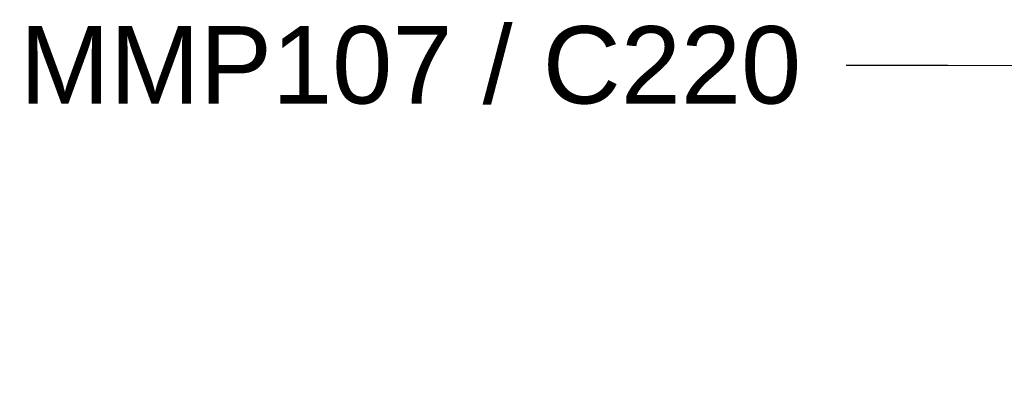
# Model space of a CAD drawing. Header units: inches. Extents: x 2954 to 6480, y 249 to 2776.
# Tile 2 of 105: x 2954 to 3158, y 1265 to 1341. Entities that reach past the tile are written whole.
import ezdxf
from ezdxf import colors
from ezdxf.entities.mleader import LeaderData, LeaderLine
from ezdxf.math import Vec2, Vec3

# ---------------------------------------------------------------- set-up
doc = ezdxf.new("R2010")
doc.units = ezdxf.units.IN
doc.header["$MEASUREMENT"] = 0
doc.layers.add('OIL PUMP', color=7, linetype='Continuous')
doc.styles.get("Standard").update_dxf_attribs({"font": 'arial.ttf'})

msp = doc.modelspace()

# ---------------------------------------------------------------- leaders
at = {"layer": 'OIL PUMP'}
ml = msp.add_multileader_mtext('Standard', dxfattribs=at)
ml.set_content('MMP107 / C220', color=256)
ml.set_leader_properties()
ml.build(insert=Vec2(0, 0))
ml.multileader.update_dxf_attribs({"dogleg_length": 20.76, "arrow_head_size": 20})
ctx = ml.context
ctx.base_point, ctx.char_height, ctx.arrow_head_size, ctx.landing_gap_size, ctx.plane_origin = Vec3(2942.27, 1331.37), 16, 20, 12, Vec3(3095.2, 1303.67)
ctx.attachment_type = 2
notes = []
notes.append((ctx, [(0, (1, 1, 0), (3146.08, 1331.37), (-1, 0), 21.03, [(0, [(3253.82, 1330.86)], 0, [])])]))
ctx.mtext.insert, ctx.mtext.flow_direction = Vec3(2954.27, 1339.5), 5
for ctx, leaders in notes:
    for number, flags, end, landing, length, lines in leaders:
        leader = LeaderData()
        leader.index, (leader.has_last_leader_line, leader.has_dogleg_vector, leader.attachment_direction) = number, flags
        leader.last_leader_point, leader.dogleg_vector, leader.dogleg_length = Vec3(end), Vec3(landing), length
        for number, points, colour, breaks in lines:
            line = LeaderLine()
            line.index, line.vertices, line.color, line.breaks = number, Vec3.list(points), colors.encode_raw_color(colour), breaks
            leader.lines.append(line)
        ctx.leaders.append(leader)

doc.saveas('drawing.dxf')
